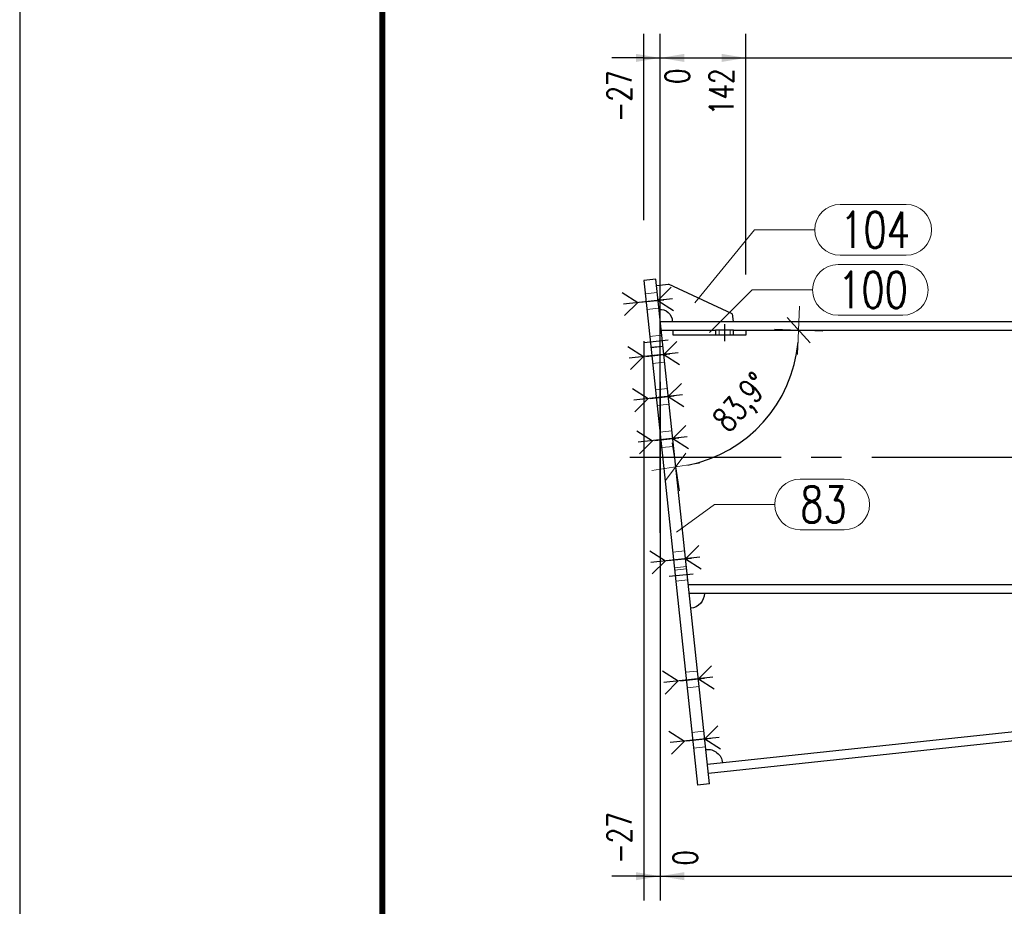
# Model space of a CAD drawing. Header units: millimetres. Extents: x 3536 to 4290, y 11030 to 11491.
# Tile 36 of 102: x 3538 to 3619, y 11245 to 11318. Entities that reach past the tile are written whole.
import ezdxf

# ---------------------------------------------------------------- set-up
doc = ezdxf.new("R2010")
doc.units = ezdxf.units.MM
doc.header["$LTSCALE"] = 10
doc.linetypes.add('HIDDEN', pattern=[0.375, 0.25, -0.125])
doc.linetypes.add('MITTE', pattern=[2, 1.25, -0.25, 0.25, -0.25])
doc.layers.get('Defpoints').update_dxf_attribs({"color": 1})
doc.layers.add('_FORMATKA', color=8, linetype='Continuous', plot=False)
for name, color, linetype, lineweight in [('_RAMKA', 7, 'Continuous', 35), ('PS_DIM', 4, 'Continuous', 13), ('PS_Hidden', 2, 'HIDDEN', 9), ('PS_Pos', 1, 'Continuous', 15), ('PS_SOLID', 7, 'Continuous', 30)]:
    doc.layers.add(name, color=color, linetype=linetype, lineweight=lineweight)
for name, color, linetype in [('PS_BOLT', 4, 'Continuous'), ('PS_MID', 5, 'MITTE'), ('PS_SHAPE', 3, 'Continuous')]:
    doc.layers.add(name, color=color, linetype=linetype)
doc.styles.add('simplex', font='simplex.shx', dxfattribs={"width": 0.75})
doc.dimstyles.new('1_20_GŁ_DS1-LS20', dxfattribs={"dimtxt": 2, "dimasz": 2, "dimexe": 2, "dimexo": 5, "dimgap": 1, "dimtad": 1, "dimjust": 4, "dimdec": 0, "dimlfac": 20, "dimtxsty": 'simplex', "dimblk1": 'NONE', "dimsah": 1, "dimcen": 2, "dimclrd": 256, "dimclre": 256, "dimclrt": 4, "dimadec": 1, "dimazin": 0, "dimtfac": 1, "dimtdec": 0, "dimtmove": 2, "dimatfit": 3, "dimfxl": 1, "dimarcsym": 0})
doc.dimstyles.new('1_20_PRZ', dxfattribs={"dimtxt": 2, "dimasz": 1, "dimexe": 2, "dimexo": 5, "dimgap": 1, "dimtad": 1, "dimdec": 0, "dimlfac": 20, "dimtxsty": 'simplex', "dimblk": 'dimznak', "dimcen": 2, "dimse1": 1, "dimse2": 1, "dimclrd": 256, "dimclrt": 4, "dimadec": 1, "dimazin": 0, "dimtfac": 1, "dimtdec": 0, "dimtix": 1, "dimtmove": 2, "dimatfit": 3, "dimldrblk": 'dim-grot', "dimfxl": 1, "dimarcsym": 0})

# ---------------------------------------------------------------- blocks, each defined once
blk = doc.blocks.new('dimznak')
at = {"color": 0}
for points in [[(0, 2), (0, -2)], [(-2, 0), (2, 0)]]:
    blk.add_lwpolyline(points, dxfattribs=at)
at = {"color": 2}
blk.add_lwpolyline([(1, 1), (-1, -1)], dxfattribs=at)
blk = doc.blocks.new('*D12')
at = {"layer": 'Defpoints', "color": 0, "transparency": 16777216}
for p in [(3593.338, 11270.899), (3724.85, 11270.899), (3671.281, 11268.902), (3714.669, 11269.518), (3594.85, 11256.73)]:
    blk.add_point(p, dxfattribs=at)
at = {"layer": 'PS_DIM', "lineweight": -2, "transparency": 16777216}
blk.add_arc((3727.613, 11270.899), 56.367, 181.01649, 185.07551, dxfattribs=at)
for p, rotation in [((3671.246, 11270.899), 90.50824550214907), ((3671.564, 11264.917), 275.5837572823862)]:
    blk.add_blockref('dimznak', p, dxfattribs=dict(at, rotation=rotation))
at = {"layer": 'PS_DIM', "color": 4, "transparency": 16777216, "insert": (3673.513, 11268.02), "char_height": 2, "attachment_point": 5, "rotation": 273.046, "style": 'simplex'}
blk.add_mtext('6,1°', dxfattribs=at)
blk = doc.blocks.new('dim-grot')
blk.add_hatch(color=256).paths.add_polyline_path([(0, 0), (-2, 0.5), (-2, -0.5)])
blk.add_lwpolyline([(0, 0), (-2, 0.5), (-2, -0.5), (0, 0)])
blk = doc.blocks.new('*D13')
at = {"layer": 'Defpoints', "color": 0, "transparency": 16777216}
for p in [(3590.565, 11296.879), (3598.014, 11292.669), (3724.85, 11292.669), (3597.382, 11283.25), (3595.022, 11255.117)]:
    blk.add_point(p, dxfattribs=at)
at = {"layer": 'PS_DIM', "lineweight": -2, "transparency": 16777216}
blk.add_arc((3591.014, 11292.669), 11.369, 281.13309, 354.95891, dxfattribs=at)
for p, rotation in [((3602.384, 11292.669), 87.47945724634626), ((3592.221, 11281.364), 188.6125455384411)]:
    blk.add_blockref('dimznak', p, dxfattribs=dict(at, rotation=rotation))
at = {"layer": 'PS_DIM', "color": 4, "transparency": 16777216, "insert": (3597.84, 11286.533), "char_height": 2, "attachment_point": 5, "rotation": 48.046, "style": 'simplex'}
blk.add_mtext('83,9°', dxfattribs=at)
blk = doc.blocks.new('*D52')
at = {"layer": 'Defpoints', "color": 0, "transparency": 16777216}
for p in [(3590.936, 11315.201), (3589.57, 11296.773), (3590.936, 11270.899)]:
    blk.add_point(p, dxfattribs=at)
at = {"layer": 'PS_DIM', "lineweight": -2, "transparency": 16777216}
for p, q in [((3589.57, 11301.773), (3589.57, 11317.201)), ((3590.936, 11275.899), (3590.936, 11317.201)), ((3589.57, 11315.201), (3587.57, 11315.201)), ((3589.57, 11315.201), (3590.936, 11315.201)), ((3592.936, 11315.201), (3594.936, 11315.201))]:
    blk.add_line(p, q, dxfattribs=at)
at = {"layer": 'PS_DIM', "transparency": 16777216}
blk.add_solid([(3592.936, 11315.535), (3592.936, 11314.868), (3590.936, 11315.201)], dxfattribs=at)
at = {"layer": 'PS_DIM', "color": 4, "transparency": 16777216, "insert": (3587.55, 11312.039), "char_height": 2, "attachment_point": 5, "rotation": 90, "style": 'simplex'}
blk.add_mtext('-27', dxfattribs=at)
blk = doc.blocks.new('_None')
blk = doc.blocks.new('*D53')
at = {"layer": 'Defpoints', "color": 0, "transparency": 16777216}
for p in [(3590.936, 11315.201), (3590.936, 11293.399), (3590.936, 11270.899)]:
    blk.add_point(p, dxfattribs=at)
at = {"layer": 'PS_DIM', "lineweight": -2, "transparency": 16777216}
for p, q in [((3590.936, 11298.399), (3590.936, 11317.201)), ((3590.936, 11275.899), (3590.936, 11317.201)), ((3588.936, 11315.201), (3586.936, 11315.201)), ((3590.936, 11315.201), (3592.936, 11315.201))]:
    blk.add_line(p, q, dxfattribs=at)
at = {"layer": 'PS_DIM', "transparency": 16777216}
blk.add_solid([(3588.936, 11315.535), (3588.936, 11314.868), (3590.936, 11315.201)], dxfattribs=at)
at = {"layer": 'PS_DIM', "color": 4, "transparency": 16777216, "insert": (3592.354, 11313.681), "char_height": 2, "attachment_point": 5, "rotation": 90, "style": 'simplex'}
blk.add_mtext('0', dxfattribs=at)
blk = doc.blocks.new('*D54')
at = {"layer": 'Defpoints', "color": 0, "transparency": 16777216}
for p in [(3598.014, 11315.201), (3598.014, 11292.269), (3590.936, 11270.899)]:
    blk.add_point(p, dxfattribs=at)
at = {"layer": 'PS_DIM', "lineweight": -2, "transparency": 16777216}
for p, q in [((3590.936, 11275.899), (3590.936, 11317.201)), ((3598.014, 11297.269), (3598.014, 11317.201)), ((3590.936, 11315.201), (3596.014, 11315.201))]:
    blk.add_line(p, q, dxfattribs=at)
at = {"layer": 'PS_DIM', "transparency": 16777216}
blk.add_solid([(3596.014, 11315.535), (3596.014, 11314.868), (3598.014, 11315.201)], dxfattribs=at)
at = {"layer": 'PS_DIM', "color": 4, "transparency": 16777216, "insert": (3595.994, 11312.396), "char_height": 2, "attachment_point": 5, "rotation": 90, "style": 'simplex'}
blk.add_mtext('142', dxfattribs=at)
blk = doc.blocks.new('*D55')
at = {"layer": 'Defpoints', "color": 0, "transparency": 16777216}
for p in [(3664.235, 11315.201), (3664.235, 11294.951), (3590.936, 11270.899)]:
    blk.add_point(p, dxfattribs=at)
at = {"layer": 'PS_DIM', "lineweight": -2, "transparency": 16777216}
for p, q in [((3590.936, 11275.899), (3590.936, 11317.201)), ((3664.235, 11299.951), (3664.235, 11317.201)), ((3590.936, 11315.201), (3662.235, 11315.201))]:
    blk.add_line(p, q, dxfattribs=at)
at = {"layer": 'PS_DIM', "transparency": 16777216}
blk.add_solid([(3662.235, 11315.535), (3662.235, 11314.868), (3664.235, 11315.201)], dxfattribs=at)
at = {"layer": 'PS_DIM', "color": 4, "transparency": 16777216, "insert": (3662.215, 11311.717), "char_height": 2, "attachment_point": 5, "rotation": 90, "style": 'simplex'}
blk.add_mtext('1466', dxfattribs=at)
blk = doc.blocks.new('*D56')
at = {"layer": 'Defpoints', "color": 0, "transparency": 16777216}
for p in [(3664.735, 11315.201), (3664.735, 11294.895), (3590.936, 11270.899)]:
    blk.add_point(p, dxfattribs=at)
at = {"layer": 'PS_DIM', "lineweight": -2, "transparency": 16777216}
for p, q in [((3590.936, 11275.899), (3590.936, 11317.201)), ((3664.735, 11299.895), (3664.735, 11317.201)), ((3590.936, 11315.201), (3662.735, 11315.201))]:
    blk.add_line(p, q, dxfattribs=at)
at = {"layer": 'PS_DIM', "transparency": 16777216}
blk.add_solid([(3662.735, 11315.535), (3662.735, 11314.868), (3664.735, 11315.201)], dxfattribs=at)
at = {"layer": 'PS_DIM', "color": 4, "transparency": 16777216, "insert": (3666.408, 11311.717), "char_height": 2, "attachment_point": 5, "rotation": 90, "style": 'simplex'}
blk.add_mtext('1476', dxfattribs=at)
blk = doc.blocks.new('*D57')
at = {"layer": 'Defpoints', "color": 0, "transparency": 16777216}
for p in [(3715.5, 11315.201), (3715.5, 11288.366), (3590.936, 11270.899)]:
    blk.add_point(p, dxfattribs=at)
at = {"layer": 'PS_DIM', "lineweight": -2, "transparency": 16777216}
for p, q in [((3590.936, 11275.899), (3590.936, 11317.201)), ((3715.5, 11293.366), (3715.5, 11317.201)), ((3590.936, 11315.201), (3713.5, 11315.201))]:
    blk.add_line(p, q, dxfattribs=at)
at = {"layer": 'PS_DIM', "transparency": 16777216}
blk.add_solid([(3713.5, 11315.535), (3713.5, 11314.868), (3715.5, 11315.201)], dxfattribs=at)
at = {"layer": 'PS_DIM', "color": 4, "transparency": 16777216, "insert": (3713.48, 11311.86), "char_height": 2, "attachment_point": 5, "rotation": 90, "style": 'simplex'}
blk.add_mtext('2491', dxfattribs=at)
blk = doc.blocks.new('*D58')
at = {"layer": 'Defpoints', "color": 0, "transparency": 16777216}
for p in [(3739.1, 11315.201), (3739.1, 11295.071), (3590.936, 11270.899)]:
    blk.add_point(p, dxfattribs=at)
at = {"layer": 'PS_DIM', "lineweight": -2, "transparency": 16777216}
for p, q in [((3590.936, 11275.899), (3590.936, 11317.201)), ((3739.1, 11300.071), (3739.1, 11317.201)), ((3590.936, 11315.201), (3737.1, 11315.201))]:
    blk.add_line(p, q, dxfattribs=at)
at = {"layer": 'PS_DIM', "transparency": 16777216}
blk.add_solid([(3737.1, 11315.535), (3737.1, 11314.868), (3739.1, 11315.201)], dxfattribs=at)
at = {"layer": 'PS_DIM', "color": 4, "transparency": 16777216, "insert": (3737.08, 11311.574), "char_height": 2, "attachment_point": 5, "rotation": 90, "style": 'simplex'}
blk.add_mtext('3766', dxfattribs=at)
blk = doc.blocks.new('*D59')
at = {"layer": 'Defpoints', "color": 0, "transparency": 16777216}
for p in [(3739.6, 11315.201), (3739.6, 11295.041), (3590.936, 11270.899)]:
    blk.add_point(p, dxfattribs=at)
at = {"layer": 'PS_DIM', "lineweight": -2, "transparency": 16777216}
for p, q in [((3590.936, 11275.899), (3590.936, 11317.201)), ((3739.6, 11300.041), (3739.6, 11317.201)), ((3590.936, 11315.201), (3737.6, 11315.201))]:
    blk.add_line(p, q, dxfattribs=at)
at = {"layer": 'PS_DIM', "transparency": 16777216}
blk.add_solid([(3737.6, 11315.535), (3737.6, 11314.868), (3739.6, 11315.201)], dxfattribs=at)
at = {"layer": 'PS_DIM', "color": 4, "transparency": 16777216, "insert": (3741.53, 11311.574), "char_height": 2, "attachment_point": 5, "rotation": 90, "style": 'simplex'}
blk.add_mtext('3776', dxfattribs=at)
blk = doc.blocks.new('*D60')
at = {"layer": 'Defpoints', "color": 0, "transparency": 16777216}
for p in [(3765.6, 11315.201), (3765.6, 11288.777), (3590.936, 11270.899)]:
    blk.add_point(p, dxfattribs=at)
at = {"layer": 'PS_DIM', "lineweight": -2, "transparency": 16777216}
for p, q in [((3590.936, 11275.899), (3590.936, 11317.201)), ((3765.6, 11293.777), (3765.6, 11317.201)), ((3590.936, 11315.201), (3763.6, 11315.201))]:
    blk.add_line(p, q, dxfattribs=at)
at = {"layer": 'PS_DIM', "transparency": 16777216}
blk.add_solid([(3763.6, 11315.535), (3763.6, 11314.868), (3765.6, 11315.201)], dxfattribs=at)
at = {"layer": 'PS_DIM', "color": 4, "transparency": 16777216, "insert": (3763.58, 11311.539), "char_height": 2, "attachment_point": 5, "rotation": 90, "style": 'simplex'}
blk.add_mtext('4975', dxfattribs=at)
blk = doc.blocks.new('*D61')
at = {"layer": 'Defpoints', "color": 0, "transparency": 16777216}
for p in [(3766.6, 11315.201), (3766.6, 11288.747), (3590.936, 11270.899)]:
    blk.add_point(p, dxfattribs=at)
at = {"layer": 'PS_DIM', "lineweight": -2, "transparency": 16777216}
for p, q in [((3590.936, 11275.899), (3590.936, 11317.201)), ((3766.6, 11293.747), (3766.6, 11317.201)), ((3590.936, 11315.201), (3764.6, 11315.201))]:
    blk.add_line(p, q, dxfattribs=at)
at = {"layer": 'PS_DIM', "transparency": 16777216}
blk.add_solid([(3764.6, 11315.535), (3764.6, 11314.868), (3766.6, 11315.201)], dxfattribs=at)
at = {"layer": 'PS_DIM', "color": 4, "transparency": 16777216, "insert": (3768.413, 11311.539), "char_height": 2, "attachment_point": 5, "rotation": 90, "style": 'simplex'}
blk.add_mtext('4995', dxfattribs=at)
blk = doc.blocks.new('*D62')
at = {"layer": 'Defpoints', "color": 0, "transparency": 16777216}
for p in [(3589.57, 11296.773), (3590.936, 11270.899), (3590.936, 11247.486)]:
    blk.add_point(p, dxfattribs=at)
at = {"layer": 'PS_DIM', "lineweight": -2, "transparency": 16777216}
for p, q in [((3589.57, 11291.773), (3589.57, 11245.486)), ((3590.936, 11265.899), (3590.936, 11245.486)), ((3589.57, 11247.486), (3587.57, 11247.486)), ((3589.57, 11247.486), (3590.936, 11247.486)), ((3592.936, 11247.486), (3594.936, 11247.486))]:
    blk.add_line(p, q, dxfattribs=at)
at = {"layer": 'PS_DIM', "transparency": 16777216}
blk.add_solid([(3592.936, 11247.82), (3592.936, 11247.153), (3590.936, 11247.486)], dxfattribs=at)
at = {"layer": 'PS_DIM', "color": 4, "transparency": 16777216, "insert": (3587.55, 11250.649), "char_height": 2, "attachment_point": 5, "rotation": 90, "style": 'simplex'}
blk.add_mtext('-27', dxfattribs=at)
blk = doc.blocks.new('*D63')
at = {"layer": 'Defpoints', "color": 0, "transparency": 16777216}
for p in [(3590.936, 11293.399), (3590.936, 11270.899), (3590.936, 11247.486)]:
    blk.add_point(p, dxfattribs=at)
at = {"layer": 'PS_DIM', "lineweight": -2, "transparency": 16777216}
for p, q in [((3590.936, 11288.399), (3590.936, 11245.486)), ((3590.936, 11265.899), (3590.936, 11245.486)), ((3588.936, 11247.486), (3586.936, 11247.486)), ((3590.936, 11247.486), (3592.936, 11247.486))]:
    blk.add_line(p, q, dxfattribs=at)
at = {"layer": 'PS_DIM', "transparency": 16777216}
blk.add_solid([(3588.936, 11247.82), (3588.936, 11247.153), (3590.936, 11247.486)], dxfattribs=at)
at = {"layer": 'PS_DIM', "color": 4, "transparency": 16777216, "insert": (3593.009, 11249.006), "char_height": 2, "attachment_point": 5, "rotation": 90, "style": 'simplex'}
blk.add_mtext('0', dxfattribs=at)
blk = doc.blocks.new('*D64')
at = {"layer": 'Defpoints', "color": 0, "transparency": 16777216}
for p in [(3665.135, 11275.649), (3590.936, 11270.899), (3665.135, 11247.486)]:
    blk.add_point(p, dxfattribs=at)
at = {"layer": 'PS_DIM', "lineweight": -2, "transparency": 16777216}
for p, q in [((3665.135, 11270.649), (3665.135, 11245.486)), ((3590.936, 11265.899), (3590.936, 11245.486)), ((3590.936, 11247.486), (3663.135, 11247.486))]:
    blk.add_line(p, q, dxfattribs=at)
at = {"layer": 'PS_DIM', "transparency": 16777216}
blk.add_solid([(3663.135, 11247.82), (3663.135, 11247.153), (3665.135, 11247.486)], dxfattribs=at)
at = {"layer": 'PS_DIM', "color": 4, "transparency": 16777216, "insert": (3663.115, 11251.042), "char_height": 2, "attachment_point": 5, "rotation": 90, "style": 'simplex'}
blk.add_mtext('1484', dxfattribs=at)
blk = doc.blocks.new('*D65')
at = {"layer": 'Defpoints', "color": 0, "transparency": 16777216}
for p in [(3590.936, 11270.899), (3714.75, 11270.899), (3714.75, 11247.486)]:
    blk.add_point(p, dxfattribs=at)
at = {"layer": 'PS_DIM', "lineweight": -2, "transparency": 16777216}
for p, q in [((3590.936, 11265.899), (3590.936, 11245.486)), ((3714.75, 11265.899), (3714.75, 11245.486)), ((3590.936, 11247.486), (3712.75, 11247.486))]:
    blk.add_line(p, q, dxfattribs=at)
at = {"layer": 'PS_DIM', "transparency": 16777216}
blk.add_solid([(3712.75, 11247.82), (3712.75, 11247.153), (3714.75, 11247.486)], dxfattribs=at)
at = {"layer": 'PS_DIM', "color": 4, "transparency": 16777216, "insert": (3712.73, 11251.113), "char_height": 2, "attachment_point": 5, "rotation": 90, "style": 'simplex'}
blk.add_mtext('2476', dxfattribs=at)
blk = doc.blocks.new('*D66')
at = {"layer": 'Defpoints', "color": 0, "transparency": 16777216}
for p in [(3590.936, 11270.899), (3715.5, 11270.899), (3715.5, 11247.486)]:
    blk.add_point(p, dxfattribs=at)
at = {"layer": 'PS_DIM', "lineweight": -2, "transparency": 16777216}
for p, q in [((3590.936, 11265.899), (3590.936, 11245.486)), ((3715.5, 11265.899), (3715.5, 11245.486)), ((3590.936, 11247.486), (3713.5, 11247.486))]:
    blk.add_line(p, q, dxfattribs=at)
at = {"layer": 'PS_DIM', "transparency": 16777216}
blk.add_solid([(3713.5, 11247.82), (3713.5, 11247.153), (3715.5, 11247.486)], dxfattribs=at)
at = {"layer": 'PS_DIM', "color": 4, "transparency": 16777216, "insert": (3717.559, 11250.828), "char_height": 2, "attachment_point": 5, "rotation": 90, "style": 'simplex'}
blk.add_mtext('2491', dxfattribs=at)
blk = doc.blocks.new('*D67')
at = {"layer": 'Defpoints', "color": 0, "transparency": 16777216}
for p in [(3740, 11275.649), (3590.936, 11270.899), (3740, 11247.486)]:
    blk.add_point(p, dxfattribs=at)
at = {"layer": 'PS_DIM', "lineweight": -2, "transparency": 16777216}
for p, q in [((3740, 11270.649), (3740, 11245.486)), ((3590.936, 11265.899), (3590.936, 11245.486)), ((3590.936, 11247.486), (3738, 11247.486))]:
    blk.add_line(p, q, dxfattribs=at)
at = {"layer": 'PS_DIM', "transparency": 16777216}
blk.add_solid([(3738, 11247.82), (3738, 11247.153), (3740, 11247.486)], dxfattribs=at)
at = {"layer": 'PS_DIM', "color": 4, "transparency": 16777216, "insert": (3737.98, 11251.185), "char_height": 2, "attachment_point": 5, "rotation": 90, "style": 'simplex'}
blk.add_mtext('3784', dxfattribs=at)
blk = doc.blocks.new('*D68')
at = {"layer": 'Defpoints', "color": 0, "transparency": 16777216}
for p in [(3765.6, 11275.853), (3590.936, 11270.899), (3765.6, 11247.486)]:
    blk.add_point(p, dxfattribs=at)
at = {"layer": 'PS_DIM', "lineweight": -2, "transparency": 16777216}
for p, q in [((3765.6, 11270.853), (3765.6, 11245.486)), ((3590.936, 11265.899), (3590.936, 11245.486)), ((3590.936, 11247.486), (3763.6, 11247.486))]:
    blk.add_line(p, q, dxfattribs=at)
at = {"layer": 'PS_DIM', "transparency": 16777216}
blk.add_solid([(3763.6, 11247.82), (3763.6, 11247.153), (3765.6, 11247.486)], dxfattribs=at)
at = {"layer": 'PS_DIM', "color": 4, "transparency": 16777216, "insert": (3763.58, 11251.149), "char_height": 2, "attachment_point": 5, "rotation": 90, "style": 'simplex'}
blk.add_mtext('4975', dxfattribs=at)
blk = doc.blocks.new('*D69')
at = {"layer": 'Defpoints', "color": 0, "transparency": 16777216}
for p in [(3766.6, 11275.807), (3590.936, 11270.899), (3766.6, 11247.486)]:
    blk.add_point(p, dxfattribs=at)
at = {"layer": 'PS_DIM', "lineweight": -2, "transparency": 16777216}
for p, q in [((3766.6, 11270.807), (3766.6, 11245.486)), ((3590.936, 11265.899), (3590.936, 11245.486)), ((3590.936, 11247.486), (3764.6, 11247.486))]:
    blk.add_line(p, q, dxfattribs=at)
at = {"layer": 'PS_DIM', "transparency": 16777216}
blk.add_solid([(3764.6, 11247.82), (3764.6, 11247.153), (3766.6, 11247.486)], dxfattribs=at)
at = {"layer": 'PS_DIM', "color": 4, "transparency": 16777216, "insert": (3768.825, 11251.149), "char_height": 2, "attachment_point": 5, "rotation": 90, "style": 'simplex'}
blk.add_mtext('4995', dxfattribs=at)
blk = doc.blocks.new('*X541')
at = {"color": 30, "linetype": 'Continuous'}
for p, q in [((3592.319, 11291.747), (3591.228, 11290.665)), ((3588.267, 11291.314), (3589.563, 11290.487)), ((3592.421, 11290.792), (3588.369, 11290.36)), ((3589.563, 11290.487), (3588.471, 11289.405)), ((3591.228, 11290.665), (3592.523, 11289.837))]:
    blk.add_line(p, q, dxfattribs=at)
blk = doc.blocks.new('*X543')
at = {"color": 30, "linetype": 'Continuous'}
for p, q in [((3595.715, 11259.927), (3594.624, 11258.845)), ((3591.663, 11259.495), (3592.959, 11258.668)), ((3595.817, 11258.973), (3591.765, 11258.54)), ((3592.959, 11258.668), (3591.867, 11257.586)), ((3594.624, 11258.845), (3595.919, 11258.018))]:
    blk.add_line(p, q, dxfattribs=at)
blk = doc.blocks.new('*X546')
at = {"color": 30, "linetype": 'Continuous'}
for p, q in [((3595.185, 11264.899), (3594.093, 11263.817)), ((3591.133, 11264.467), (3592.428, 11263.639)), ((3595.287, 11263.944), (3591.235, 11263.512)), ((3592.428, 11263.639), (3591.337, 11262.557)), ((3594.093, 11263.817), (3595.389, 11262.99))]:
    blk.add_line(p, q, dxfattribs=at)
blk = doc.blocks.new('*X547')
at = {"color": 30, "linetype": 'Continuous'}
for p, q in [((3592.319, 11291.747), (3591.228, 11290.665)), ((3588.267, 11291.314), (3589.563, 11290.487)), ((3592.421, 11290.792), (3588.369, 11290.36)), ((3589.563, 11290.487), (3588.471, 11289.405)), ((3591.228, 11290.665), (3592.523, 11289.837))]:
    blk.add_line(p, q, dxfattribs=at)
blk = doc.blocks.new('*X549')
at = {"color": 30, "linetype": 'Continuous'}
for p, q in [((3589.01, 11284.354), (3590.305, 11283.526)), ((3593.062, 11284.786), (3591.971, 11283.704)), ((3593.164, 11283.832), (3589.112, 11283.399)), ((3590.305, 11283.526), (3589.214, 11282.444)), ((3591.971, 11283.704), (3593.266, 11282.877))]:
    blk.add_line(p, q, dxfattribs=at)
blk = doc.blocks.new('*X550')
at = {"color": 30, "linetype": 'Continuous'}
for p, q in [((3595.715, 11259.927), (3594.624, 11258.845)), ((3591.663, 11259.495), (3592.959, 11258.668)), ((3595.817, 11258.973), (3591.765, 11258.54)), ((3592.959, 11258.668), (3591.867, 11257.586)), ((3594.624, 11258.845), (3595.919, 11258.018))]:
    blk.add_line(p, q, dxfattribs=at)
blk = doc.blocks.new('*X551')
at = {"layer": 'PS_Hidden', "color": 2, "linetype": 'HIDDEN'}
for p, q in [((3590.682, 11295.786), (3589.687, 11295.679)), ((3590.82, 11294.493), (3589.825, 11294.387)), ((3595.814, 11292.269), (3595.814, 11292.669)), ((3596.714, 11292.269), (3596.714, 11292.669)), ((3591.058, 11292.256), (3590.064, 11292.149)), ((3591.154, 11291.361), (3590.159, 11291.255)), ((3591.159, 11291.311), (3590.165, 11291.205)), ((3591.297, 11290.018), (3590.303, 11289.912)), ((3591.531, 11287.831), (3590.536, 11287.725)), ((3591.669, 11286.538), (3590.674, 11286.432)), ((3591.902, 11284.351), (3590.908, 11284.244)), ((3592.04, 11283.058), (3591.046, 11282.952)), ((3592.963, 11274.407), (3591.969, 11274.301)), ((3593.101, 11273.114), (3592.107, 11273.008)), ((3593.122, 11272.915), (3592.128, 11272.809)), ((3593.218, 11272.021), (3592.224, 11271.914)), ((3594.025, 11264.463), (3593.03, 11264.357)), ((3594.162, 11263.171), (3593.168, 11263.065)), ((3594.555, 11259.492), (3593.561, 11259.386)), ((3594.693, 11258.199), (3593.699, 11258.093))]:
    blk.add_line(p, q, dxfattribs=at)
at = {"layer": 'PS_MID', "color": 5, "linetype": 'MITTE'}
for p, q in [((3589.259, 11294.98), (3591.248, 11295.192)), ((3589.259, 11294.98), (3591.248, 11295.192)), ((3596.264, 11293.169), (3596.264, 11291.769)), ((3589.615, 11291.649), (3591.603, 11291.861)), ((3589.615, 11291.649), (3591.603, 11291.861)), ((3589.737, 11290.505), (3591.725, 11290.718)), ((3589.737, 11290.505), (3591.725, 11290.718)), ((3590.108, 11287.025), (3592.097, 11287.237)), ((3590.108, 11287.025), (3592.097, 11287.237)), ((3590.479, 11283.545), (3592.468, 11283.757)), ((3590.479, 11283.545), (3592.468, 11283.757)), ((3588.436, 11282.149), (3724.85, 11282.149)), ((3591.541, 11273.601), (3593.529, 11273.814)), ((3591.541, 11273.601), (3593.529, 11273.814)), ((3591.679, 11272.309), (3593.667, 11272.521)), ((3591.679, 11272.309), (3593.667, 11272.521)), ((3592.602, 11263.658), (3594.591, 11263.87)), ((3592.602, 11263.658), (3594.591, 11263.87)), ((3593.133, 11258.686), (3595.121, 11258.898)), ((3593.133, 11258.686), (3595.121, 11258.898))]:
    blk.add_line(p, q, dxfattribs=at)
at = {"layer": 'PS_SOLID', "color": 7, "linetype": 'Continuous'}
for p, q in [((3590.565, 11296.879), (3589.57, 11296.773)), ((3589.57, 11296.773), (3594.028, 11255.01)), ((3595.022, 11255.117), (3590.565, 11296.879)), ((3590.618, 11296.382), (3591.612, 11296.488)), ((3596.902, 11294.036), (3591.612, 11296.488)), ((3590.936, 11293.399), (3724.85, 11293.399)), ((3596.902, 11294.036), (3596.97, 11293.399)), ((3591.014, 11292.669), (3592.014, 11292.669)), ((3592.014, 11292.269), (3592.014, 11292.669)), ((3592.014, 11292.669), (3595.514, 11292.669)), ((3597.014, 11292.669), (3595.514, 11292.669)), ((3595.514, 11292.669), (3595.514, 11292.269)), ((3597.014, 11292.269), (3597.014, 11292.669)), ((3597.014, 11292.669), (3598.014, 11292.669)), ((3598.014, 11292.669), (3598.014, 11292.269)), ((3598.014, 11292.669), (3724.85, 11292.669)), ((3595.514, 11292.269), (3592.014, 11292.269)), ((3597.014, 11292.269), (3595.514, 11292.269)), ((3598.014, 11292.269), (3597.014, 11292.269)), ((3593.26, 11271.629), (3724.85, 11271.629)), ((3593.338, 11270.899), (3724.85, 11270.899)), ((3714.669, 11269.518), (3594.85, 11256.73)), ((3714.749, 11268.772), (3594.93, 11255.984)), ((3595.022, 11255.117), (3594.028, 11255.01))]:
    blk.add_line(p, q, dxfattribs=at)
at = {"layer": 'PS_SOLID', "extrusion": (0, 0, -1)}
for centre, radius, start, end in [((-3590.936, 11293.399), 1, 83.908, 180), ((-3593.338, 11270.899), 1.25, 180, 263.908), ((-3594.85, 11256.73), 1.25, 83.908, 173.908)]:
    blk.add_arc(centre, radius, start, end, dxfattribs=at)
blk = doc.blocks.new('*X553')
at = {"color": 30, "linetype": 'Continuous'}
for p, q in [((3587.79, 11295.789), (3589.085, 11294.961)), ((3591.842, 11296.221), (3590.751, 11295.139)), ((3591.944, 11295.267), (3587.892, 11294.834)), ((3589.085, 11294.961), (3587.994, 11293.88)), ((3590.751, 11295.139), (3592.046, 11294.312))]:
    blk.add_line(p, q, dxfattribs=at)
blk = doc.blocks.new('*X556')
at = {"color": 30, "linetype": 'Continuous'}
for p, q in [((3588.639, 11287.834), (3589.934, 11287.007)), ((3592.691, 11288.266), (3591.6, 11287.184)), ((3592.793, 11287.312), (3588.741, 11286.879)), ((3589.934, 11287.007), (3588.843, 11285.925)), ((3591.6, 11287.184), (3592.895, 11286.357))]:
    blk.add_line(p, q, dxfattribs=at)
blk = doc.blocks.new('*X558')
at = {"color": 30, "linetype": 'Continuous'}
for p, q in [((3594.124, 11274.843), (3593.032, 11273.761)), ((3590.072, 11274.41), (3591.367, 11273.583)), ((3594.225, 11273.888), (3590.173, 11273.456)), ((3593.032, 11273.761), (3594.327, 11272.933)), ((3591.367, 11273.583), (3590.275, 11272.501))]:
    blk.add_line(p, q, dxfattribs=at)
blk = doc.blocks.new('*X559')
at = {"color": 30, "linetype": 'Continuous'}
for p, q in [((3587.79, 11295.789), (3589.085, 11294.961)), ((3591.842, 11296.221), (3590.751, 11295.139)), ((3591.944, 11295.267), (3587.892, 11294.834)), ((3589.085, 11294.961), (3587.994, 11293.88)), ((3590.751, 11295.139), (3592.046, 11294.312))]:
    blk.add_line(p, q, dxfattribs=at)
blk = doc.blocks.new('*X560')
at = {"color": 30, "linetype": 'Continuous'}
for p, q in [((3588.639, 11287.834), (3589.934, 11287.007)), ((3592.691, 11288.266), (3591.6, 11287.184)), ((3592.793, 11287.312), (3588.741, 11286.879)), ((3589.934, 11287.007), (3588.843, 11285.925)), ((3591.6, 11287.184), (3592.895, 11286.357))]:
    blk.add_line(p, q, dxfattribs=at)
blk = doc.blocks.new('*X562')
at = {"color": 30, "linetype": 'Continuous'}
for p, q in [((3594.124, 11274.843), (3593.032, 11273.761)), ((3590.072, 11274.41), (3591.367, 11273.583)), ((3594.225, 11273.888), (3590.173, 11273.456)), ((3593.032, 11273.761), (3594.327, 11272.933)), ((3591.367, 11273.583), (3590.275, 11272.501))]:
    blk.add_line(p, q, dxfattribs=at)
blk = doc.blocks.new('*X563')
at = {"color": 30, "linetype": 'Continuous'}
for p, q in [((3595.185, 11264.899), (3594.093, 11263.817)), ((3591.133, 11264.467), (3592.428, 11263.639)), ((3595.287, 11263.944), (3591.235, 11263.512)), ((3592.428, 11263.639), (3591.337, 11262.557)), ((3594.093, 11263.817), (3595.389, 11262.99))]:
    blk.add_line(p, q, dxfattribs=at)
blk = doc.blocks.new('*X565')
at = {"color": 30, "linetype": 'Continuous'}
for p, q in [((3589.01, 11284.354), (3590.305, 11283.526)), ((3593.062, 11284.786), (3591.971, 11283.704)), ((3593.164, 11283.832), (3589.112, 11283.399)), ((3590.305, 11283.526), (3589.214, 11282.444)), ((3591.971, 11283.704), (3593.266, 11282.877))]:
    blk.add_line(p, q, dxfattribs=at)
blk = doc.blocks.new('*X579')
at = {"color": 1}
for p, q in [((3605.65, 11298.105), (3611.007, 11298.105)), ((3595.014, 11292.469), (3598.55, 11296.005)), ((3598.55, 11296.005), (3603.55, 11296.005)), ((3605.65, 11293.905), (3611.007, 11293.905))]:
    blk.add_line(p, q, dxfattribs=at)
for centre, start, end in [((3605.65, 11296.005), 90, 270), ((3611.007, 11296.005), 270, 90)]:
    blk.add_arc(centre, 2.1, start, end, dxfattribs=at)
at = {"color": 2, "style": 'simplex', "width": 0.75}
blk.add_text('100', height=3, dxfattribs=at).set_placement((3605.65, 11294.505))
blk = doc.blocks.new('*X580')
at = {"color": 1}
for p, q in [((3605.827, 11303.075), (3611.291, 11303.075)), ((3593.794, 11294.944), (3598.727, 11300.975)), ((3598.727, 11300.975), (3603.727, 11300.975)), ((3605.827, 11298.875), (3611.291, 11298.875))]:
    blk.add_line(p, q, dxfattribs=at)
for centre, start, end in [((3605.827, 11300.975), 90, 270), ((3611.291, 11300.975), 270, 90)]:
    blk.add_arc(centre, 2.1, start, end, dxfattribs=at)
at = {"color": 2, "style": 'simplex', "width": 0.75}
blk.add_text('104', height=3, dxfattribs=at).set_placement((3605.827, 11299.475))
blk = doc.blocks.new('*X581')
at = {"color": 1}
for p, q in [((3602.518, 11280.348), (3606.161, 11280.348)), ((3592.296, 11275.945), (3595.418, 11278.248)), ((3595.418, 11278.248), (3600.418, 11278.248)), ((3602.518, 11276.148), (3606.161, 11276.148))]:
    blk.add_line(p, q, dxfattribs=at)
for centre, start, end in [((3602.518, 11278.248), 90, 270), ((3606.161, 11278.248), 270, 90)]:
    blk.add_arc(centre, 2.1, start, end, dxfattribs=at)
at = {"color": 2, "style": 'simplex', "width": 0.75}
blk.add_text('83', height=3, dxfattribs=at).set_placement((3602.518, 11276.748))

msp = doc.modelspace()

# ---------------------------------------------------------------- linework, layer by layer
at = {"layer": '_FORMATKA', "lineweight": -3}
msp.add_lwpolyline([(3537.939, 11042.152), (4287.939, 11042.152), (4287.939, 11462.152), (3537.939, 11462.152)], close=True, dxfattribs=at)
at = {"layer": '_RAMKA', "lineweight": -3, "const_width": 0.5}
msp.add_lwpolyline([(3567.939, 11052.152), (4277.939, 11052.152), (4277.939, 11452.152), (3567.939, 11452.152)], close=True, dxfattribs=at)

# ---------------------------------------------------------------- block references
at = {"layer": 'PS_BOLT', "color": 30}
for name in ['*X553', '*X559', '*X541', '*X547', '*X556', '*X560', '*X549', '*X565', '*X558', '*X562', '*X546', '*X563', '*X543', '*X550']:
    msp.add_blockref(name, (0, 0), dxfattribs=at)
at = {"layer": 'PS_Pos'}
for name in ['*X580', '*X579', '*X581']:
    msp.add_blockref(name, (0, 0), dxfattribs=at)
at = {"layer": 'PS_SHAPE'}
msp.add_blockref('*X551', (0, 0), dxfattribs=at)

# ---------------------------------------------------------------- dimensions: what is measured, and where the dimension line sits
at = {"layer": 'PS_DIM'}
for base, p1, p2, text, picture, middle in [((3590.936, 11315.201), (3589.57, 11296.773), (3590.936, 11270.899), '-27', '*D52', (3587.55, 11312.039)), ((3590.936, 11315.201), (3590.936, 11293.399), (3590.936, 11270.899), '0', '*D53', (3592.354, 11313.681)), ((3739.1, 11315.201), (3590.936, 11270.899), (3739.1, 11295.071), '3766', '*D58', (3737.08, 11311.574)), ((3739.6, 11315.201), (3590.936, 11270.899), (3739.6, 11295.041), '3776', '*D59', (3741.53, 11311.574)), ((3765.6, 11315.201), (3590.936, 11270.899), (3765.6, 11288.777), '4975', '*D60', (3763.58, 11311.539)), ((3766.6, 11315.201), (3590.936, 11270.899), (3766.6, 11288.747), '4995', '*D61', (3768.413, 11311.539)), ((3590.936, 11247.486), (3589.57, 11296.773), (3590.936, 11270.899), '-27', '*D62', (3587.55, 11250.649)), ((3590.936, 11247.486), (3590.936, 11293.399), (3590.936, 11270.899), '0', '*D63', (3593.009, 11249.006)), ((3765.6, 11247.486), (3590.936, 11270.899), (3765.6, 11275.853), '4975', '*D68', (3763.58, 11251.149)), ((3766.6, 11247.486), (3590.936, 11270.899), (3766.6, 11275.807), '4995', '*D69', (3768.825, 11251.149)), ((3740, 11247.486), (3590.936, 11270.899), (3740, 11275.649), '3784', '*D67', (3737.98, 11251.185))]:
    dim = msp.add_linear_dim(base=base, p1=p1, p2=p2, text=text, dimstyle='1_20_GŁ_DS1-LS20', dxfattribs=at)
    dim.commit()
    dim.dimension.update_dxf_attribs({"geometry": picture, "text_midpoint": middle, "dimtype": 128, "text_rotation": 90})
for base, p2, picture, middle in [((3598.014, 11315.201), (3598.014, 11292.269), '*D54', (3595.994, 11312.396)), ((3664.235, 11315.201), (3664.235, 11294.951), '*D55', (3662.215, 11311.717)), ((3664.735, 11315.201), (3664.735, 11294.895), '*D56', (3666.408, 11311.717)), ((3715.5, 11315.201), (3715.5, 11288.366), '*D57', (3713.48, 11311.86)), ((3665.135, 11247.486), (3665.135, 11275.649), '*D64', (3663.115, 11251.042)), ((3714.75, 11247.486), (3714.75, 11270.899), '*D65', (3712.73, 11251.113)), ((3715.5, 11247.486), (3715.5, 11270.899), '*D66', (3717.559, 11250.828))]:
    dim = msp.add_linear_dim(base=base, p1=(3590.936, 11270.899), p2=p2, dimstyle='1_20_GŁ_DS1-LS20', dxfattribs=at)
    dim.commit()
    dim.dimension.update_dxf_attribs({"geometry": picture, "text_midpoint": middle, "dimtype": 128, "text_rotation": 90})
for base, line1, line2, picture, middle in [((3597.382, 11283.25), ((3598.014, 11292.669), (3724.85, 11292.669)), ((3595.022, 11255.117), (3590.565, 11296.879)), '*D13', (3597.84, 11286.533)), ((3671.281, 11268.902), ((3593.338, 11270.899), (3724.85, 11270.899)), ((3714.669, 11269.518), (3594.85, 11256.73)), '*D12', (3673.513, 11268.02))]:
    dim = msp.add_angular_dim_2l(base=base, line1=line1, line2=line2, dimstyle='1_20_PRZ', dxfattribs=at)
    dim.commit()
    dim.dimension.update_dxf_attribs({"geometry": picture, "text_midpoint": middle})

doc.saveas('drawing.dxf')
